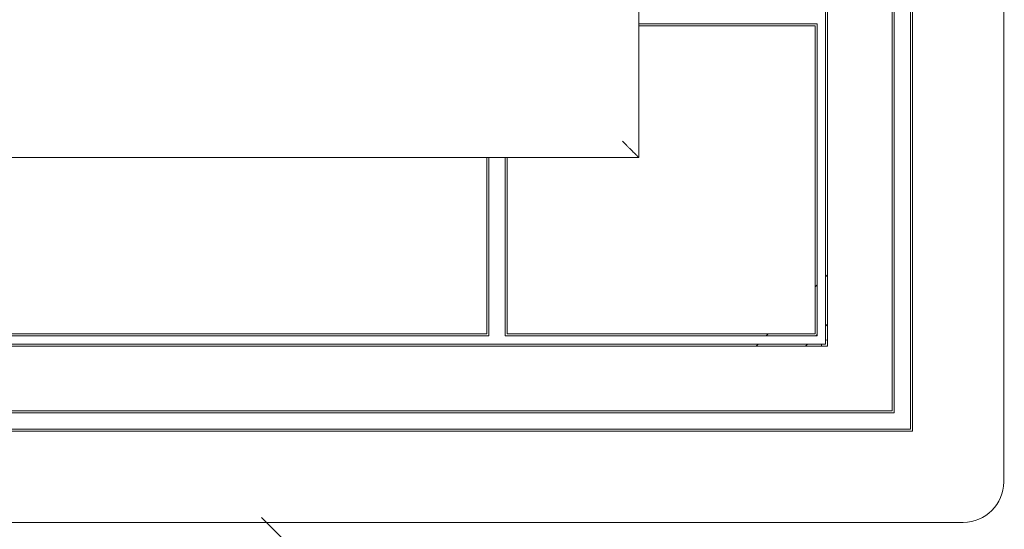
# Model space of a CAD drawing. Header units: millimetres. Extents: x 19325 to 32410, y -4876 to 2807.
# Tile 16 of 72: x 20683 to 20707, y -2925 to -2913. Entities that reach past the tile are written whole.
import ezdxf

# ---------------------------------------------------------------- set-up
doc = ezdxf.new("R2010")
doc.units = ezdxf.units.MM
doc.linetypes.add('ACAD_ISO03W100', pattern=[30, 12, -18])
doc.layers.add('A_SC_MUROWANA_DZIAŁOWA', color=42, linetype='Continuous')
doc.layers.add('GL-urzadzenia', color=90, linetype='Continuous', lineweight=20)

# ---------------------------------------------------------------- blocks, each defined once
blk = doc.blocks.new('RSen_55_ME_FB_indoor unit - vrv - cassette-wall-floor_daikin - fxza50a2veb - fully flat cassette - fully flat decoration panel_daikin_lxwxh 620x620x306 mm-5003518-bottom')
at = {"lineweight": 18}
for start, end in [(160.281, 179.9211), (90, 109.6344)]:
    blk.add_arc((266.5, -266.5), 1.5, start, end, dxfattribs=at)
blk = doc.blocks.new('RSen_55_ME_FB_SOg - fxza50a2veb - fully flat decoration panel - SH_daikin_tbq - standard-4997338-bottom')
at = {"lineweight": 18}
for p, q in [((310, -300), (310, 300)), ((287, -287), (287, 287)), ((287.5, -287.5), (287.5, 287.5)), ((282.5, 282.5), (282.5, -282.5)), ((283, 283), (283, -283)), ((266, -266), (266, 266)), ((266.5, 266.5), (266.5, -266.5)), ((220, -220), (220, 220)), ((220, 220), (220, -220)), ((220, -187), (222.14, -187)), ((222.14, -187.5), (220, -187.5)), ((222.14, -187), (264, -187)), ((263.5, -187.5), (222.14, -187.5)), ((263.5, -263.5), (263.5, -187.5)), ((263.5, -187.5), (263.5, -187.5)), ((264, -187), (264, -264)), ((-220, -220), (220, -220)), ((220, -220), (-220, -220)), ((182.5, -222.14), (182.5, -220)), ((183, -220), (183, -222.14)), ((187, -222.14), (187, -220)), ((187.5, -220), (187.5, -222.14)), ((182.5, -263.5), (182.5, -222.14)), ((183, -222.14), (183, -264)), ((187, -264), (187, -222.14)), ((187.5, -222.14), (187.5, -263.5)), ((266.5, -248.93), (266, -249.43)), ((264, -251.43), (263.5, -251.93)), ((266, -261.63), (266.5, -261.13)), ((183, -264), (-183, -264)), ((-182.5, -263.5), (182.5, -263.5)), ((264, -264), (187, -264)), ((187.5, -263.5), (263.5, -263.5)), ((251.93, -263.5), (251.43, -264)), ((263.63, -264), (264, -263.63)), ((266.5, -266.5), (-266.5, -266.5)), ((-266, -266), (266, -266)), ((249.43, -266), (248.93, -266.5)), ((261.28, -266.35), (261.63, -266)), ((283, -283), (-283, -283)), ((282.5, -282.5), (-282.5, -282.5)), ((-287.5, -287.5), (287.5, -287.5)), ((-287, -287), (287, -287)), ((-300, -310), (300, -310))]:
    blk.add_line(p, q, dxfattribs=at)
for centre, radius, start, end in [((263.93, -269), 3.75, 135, 137.9328), ((300, -300), 10, 270, 360)]:
    blk.add_arc(centre, radius, start, end, dxfattribs=at)
blk.add_open_spline([(220, -220), (220, -220), (219.93, -219.93), (219.71, -219.71), (219.47, -219.47), (219.23, -219.23), (219.01, -219.01), (218.77, -218.77), (218.51, -218.51), (218.22, -218.22), (217.93, -217.93), (217.54, -217.54), (216.87, -216.87), (216.35, -216.36), (216, -216)], degree=3, knots=[-1, -1, -1, -1, -0.833333, -0.75, -0.666667, -0.583333, -0.541667, -0.5, -0.416667, -0.375, -0.333333, -0.25, -0.166667, 0, 0, 0, 0], dxfattribs=at)
blk = doc.blocks.new('2658cea6-5bf1-4a8d-8ecb-1a42f1d0a86a')
at = {"lineweight": 18}
for name in ['RSen_55_ME_FB_SOg - fxza50a2veb - fully flat decoration panel - SH_daikin_tbq - standard-4997338-bottom', 'RSen_55_ME_FB_indoor unit - vrv - cassette-wall-floor_daikin - fxza50a2veb - fully flat cassette - fully flat decoration panel_daikin_lxwxh 620x620x306 mm-5003518-bottom']:
    blk.add_blockref(name, (0, 0), dxfattribs=at)
blk = doc.blocks.new('116a95a6-ef70-443d-9a1b-21b416471860')
at = {"layer": 'GL-urzadzenia', "xscale": 0.1, "yscale": 0.1, "zscale": 0.1}
blk.add_blockref('2658cea6-5bf1-4a8d-8ecb-1a42f1d0a86a', (35.05, -31), dxfattribs=at)

msp = doc.modelspace()

# ---------------------------------------------------------------- linework, layer by layer
at = {"layer": 'A_SC_MUROWANA_DZIAŁOWA', "linetype": 'ACAD_ISO03W100'}
msp.add_line((20433.975, -2670.563), (21030.337, -3266.413), dxfattribs=at)

# ---------------------------------------------------------------- block references
at = {"layer": 'GL-urzadzenia'}
msp.add_blockref('116a95a6-ef70-443d-9a1b-21b416471860', (20640.897, -2863.131), dxfattribs=at)

doc.saveas('drawing.dxf')
